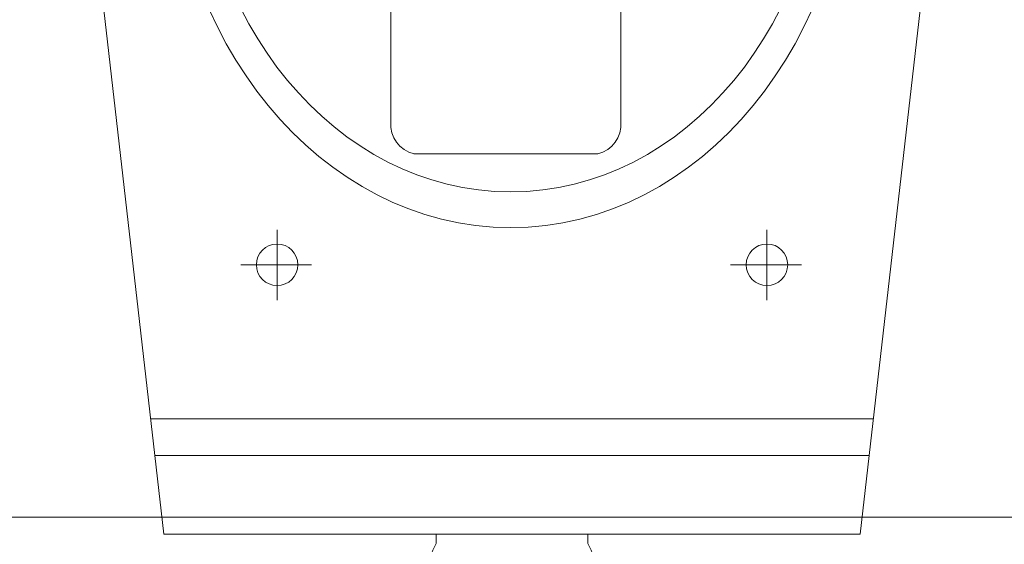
# Model space of a CAD drawing. Header units: millimetres. Extents: x -1893473 to 1546619, y -568027 to 942944.
# Tile 148 of 256: x 162676 to 163078, y -464540 to -464326. Entities that reach past the tile are written whole.
import ezdxf
from ezdxf.enums import TextEntityAlignment as Align

# ---------------------------------------------------------------- set-up
doc = ezdxf.new("R2010")
doc.units = ezdxf.units.MM
doc.header["$LTSCALE"] = 0.2
doc.layers.get('0').update_dxf_attribs({"lineweight": 0})
for name, color, linetype, lineweight in [('!! 0_Opis_pom', 9, 'Continuous', 13), ('!! 1_OPIS POM NOWE', 140, 'Continuous', 5), ('!! 2_wypos-sanitarne', 240, 'Continuous', 9), ('P-Opis nadproża', 150, 'Continuous', 9)]:
    doc.layers.add(name, color=color, linetype=linetype, lineweight=lineweight)
doc.layers.add('!!_@ wypos sanit nd', color=7, linetype='Continuous', lineweight=0, plot=False)
doc.layers.add('Powierzchnia', color=140, linetype='Continuous', lineweight=5, plot=False)
doc.styles.add('ARIAL', font='tahoma.ttf')

# ---------------------------------------------------------------- blocks, each defined once
blk = doc.blocks.new('A$C5ec76950')
at = {"lineweight": 0}
for p, q in [((-142.1, 0), (-171.53, -257.05)), ((-142.1, 0), (142.1, 0)), ((142.1, 0), (171.53, -257.05)), ((-145.77, -32), (145.77, -32)), ((-147.48, -47), (147.48, -47)), ((-104.1, -109.84), (-104.1, -95.39)), ((95.9, -109.84), (95.9, -95.39)), ((-104.1, -109.84), (-118.2, -109.84)), ((-104.1, -109.84), (-89.27, -109.84)), ((-104.1, -109.84), (-104.1, -124.06)), ((95.9, -109.84), (81.8, -109.84)), ((95.9, -109.84), (110.73, -109.84)), ((95.9, -109.84), (95.9, -124.06)), ((-34.99, -155.14), (40.01, -155.14)), ((-44.4, -168.12), (-44.4, -217.67)), ((49.42, -168.12), (49.42, -217.67))]:
    blk.add_line(p, q, dxfattribs=at)
for centre, start, end in [((-32.44, -166.89), 102.2339, 185.8899), ((37.46, -166.89), 354.1101, 77.7661)]:
    blk.add_arc(centre, 12.02, start, end, dxfattribs=at)
for centre in [(-104.1, -109.84), (95.9, -109.84)]:
    blk.add_ellipse(centre, major_axis=(5.99, 5.99), ratio=1, start_param=5.497787, end_param=11.780972, dxfattribs=at)
for major_axis, ratio in [((0, -170), 0.823529), ((0, -155.45), 0.829092)]:
    blk.add_ellipse((0.54, -295), major_axis=major_axis, ratio=ratio, dxfattribs=at)
blk = doc.blocks.new('A$Cff2eaf8b')
blk.add_lwpolyline([(-0.04, -0.0685), (-0.03255, -0.0685, 0.236962), (-0.03118, -0.07775, -0.154353), (-0.031, -0.07832), (-0.031, -0.08218), (0.031, -0.08218), (0.031, -0.07832, -0.154353), (0.03118, -0.07775, 0.236962), (0.03255, -0.0685), (0.04, -0.0685)], format="xyb")
blk = doc.blocks.new('A$C2EB40A8D')
at = {"layer": 'Powierzchnia'}
blk.add_lwpolyline([(-2241.12989, 32552.91225), (-2241.12989, 29872.91225), (-221.12989, 29872.91225), (-221.12989, 31032.91225), (38.87011, 31032.91225), (38.87011, 32342.91225), (-171.12989, 32342.91225), (-171.12989, 32552.91225)], close=True, dxfattribs=at)
at = {"layer": '!! 2_wypos-sanitarne', "rotation": 180}
blk.add_blockref('A$C5ec76950', (-790.76808, 29865.99847), dxfattribs=at)
at = {"layer": '!!_@ wypos sanit nd', "xscale": 1000, "yscale": 1000, "zscale": 1000, "rotation": 180}
blk.add_blockref('A$Cff2eaf8b', (-790.76808, 29783.81847), dxfattribs=at)
at = {"layer": '!! 0_Opis_pom', "ltscale": 0.7, "style": 'ARIAL'}
for tag, p in [('B1,21', (-891.77727, 31796.97458)), ('A1,16', (-13651.31084, 31587.95236)), ('B1,19', (-5798.61305, 31587.22944)), ('B1/17', (-9701.43347, 31565.05244)), ('1,23', (10805.41388, 31565.05244)), ('1,22', (4526.58954, 31507.65132)), ('A1,1', (-16866.13618, 31459.3792)), ('B1,18', (-7791.62894, 31330.08444)), ('B1,20', (-2961.4347, 31167.05787)), ('A1,6', (-19287.17717, 30923.71998)), ('B1,1', (14135.63445, 30913.92963)), ('B1,3', (17346.74696, 30023.81022)), ('B1,4', (29817.71501, 29157.67457)), ('A1,5', (-23454.5385, 28820.77901)), ('A1,2', (-17502.57721, 28602.57524)), ('B1,2D', (2616.16402, 28559.52261)), ('A1,15', (-13651.31084, 28261.46046)), ('B1,4', (29883.58177, 28158.35876)), ('B1,2B', (18801.54781, 27650.12382)), ('B1,2A', (13086.7373, 27376.04393)), ('A1,3', (-16846.27912, 25980.40356)), ('B1,8', (9089.53994, 25356.27639)), ('B1,6', (31915.87888, 23754.79829)), ('A1,4', (-24010.17576, 23559.17399)), ('B1,14', (-11621.32288, 23261.44183)), ('B1,13', (-3080.55208, 22924.09997)), ('B1,5', (29245.49088, 22896.69268)), ('B1,10', (3982.60923, 22874.21277)), ('B1,9', (5634.43488, 22623.92098)), ('B1,2C', (13327.26639, 22378.5328)), ('B1,7', (16398.41175, 22348.28836)), ('B1,11', (5553.20442, 20939.83877)), ('B1,12', (3693.27174, 20628.72148)), ('C1,3', (5969.08376, 16336.01084)), ('C1,2', (11955.93711, 11671.55655)), ('C1,1', (15659.17205, 11415.94196)), ('C1,4', (5140.00888, 9205.5831)), ('C1,5', (5680.4486, 6154.54995)), ('C1,10', (16327.05085, 6080.66085)), ('C1,9', (16526.57171, 3173.45283)), ('C1,6', (6367.37903, 2771.84181)), ('D0,18', (-1981.87701, -110.73158)), ('D0,7', (-13531.42299, -1159.67649)), ('C1,7', (7275.77161, -1303.00991)), ('D0,17', (2064.87671, -1345.69113)), ('D0,3', (-9324.21674, -1442.63631)), ('D0,6', (-17529.61851, -1957.37463)), ('D0,10', (-21369.4432, -2140.60378)), ('D,09', (-12990.08379, -2746.32902)), ('D0,2', (-5516.19514, -3101.87722)), ('D0,16', (2266.73061, -3284.15369)), ('D0,8', (-14357.79539, -3567.69719)), ('D0,5', (-10461.54478, -3629.26575)), ('D0,4', (-8396.53404, -4353.7937)), ('D0,15', (1974.41895, -5205.84774)), ('D0,1', (-5633.49598, -5662.48534)), ('D0,11', (-23334.09291, -6045.78706)), ('D0,12', (-22436.85763, -9302.9678)), ('D0,13', (-22436.85763, -11581.16526)), ('D0,14', (-13645.94445, -11884.57769))]:
    blk.add_attdef(tag, text='', height=119.68, dxfattribs=at).set_placement(p, align=Align.MIDDLE_CENTER)
at = {"layer": '!! 1_OPIS POM NOWE', "style": 'ARIAL'}
for tag, p in [('C1.7A', (7769.3756, 685.765)), ('C1.7C', (7655.80151, -2045.04756)), ('C1.8B', (10935.93068, -2107.41983)), ('C1.8A', (13897.39715, -2120.69016)), ('C1.7B', (8274.43201, -3270.18959)), ('E1.2', (16701.02923, -5331.07351)), ('E1.5E', (21974.23379, -5463.99012)), ('E1.5D', (24989.27391, -5785.36474)), ('E1.1', (8357.81567, -5851.01076)), ('E1.5C', (25222.53959, -6394.64172)), ('E1.5B', (27694.70831, -7009.86571)), ('E1.6', (5279.46063, -8141.28746)), ('E1.5A', (25547.9555, -8495.18994)), ('E1.5G', (23977.19473, -9792.46695)), ('E1.5F', (22414.7084, -9822.66389)), ('E1,4', (13935.69867, -10458.20073)), ('E1.5L', (28030.8296, -11267.7725)), ('E1.3', (5639.18862, -11994.01941)), ('E1.5H', (23988.49716, -12231.38049)), ('E1.5K', (27714.73934, -12977.98364)), ('E1.5I', (22290.68736, -13989.9049)), ('E1.5J', (27095.71534, -16088.17469))]:
    blk.add_attdef(tag, text='', height=119.68, dxfattribs=at).set_placement(p, align=Align.MIDDLE_CENTER)

msp = doc.modelspace()

# ---------------------------------------------------------------- block references
at = {"layer": 'P-Opis nadproża', "color": 4}
msp.add_blockref('A$C2EB40A8D', (163667.94092, -494401.63474), dxfattribs=at)

doc.saveas('drawing.dxf')
